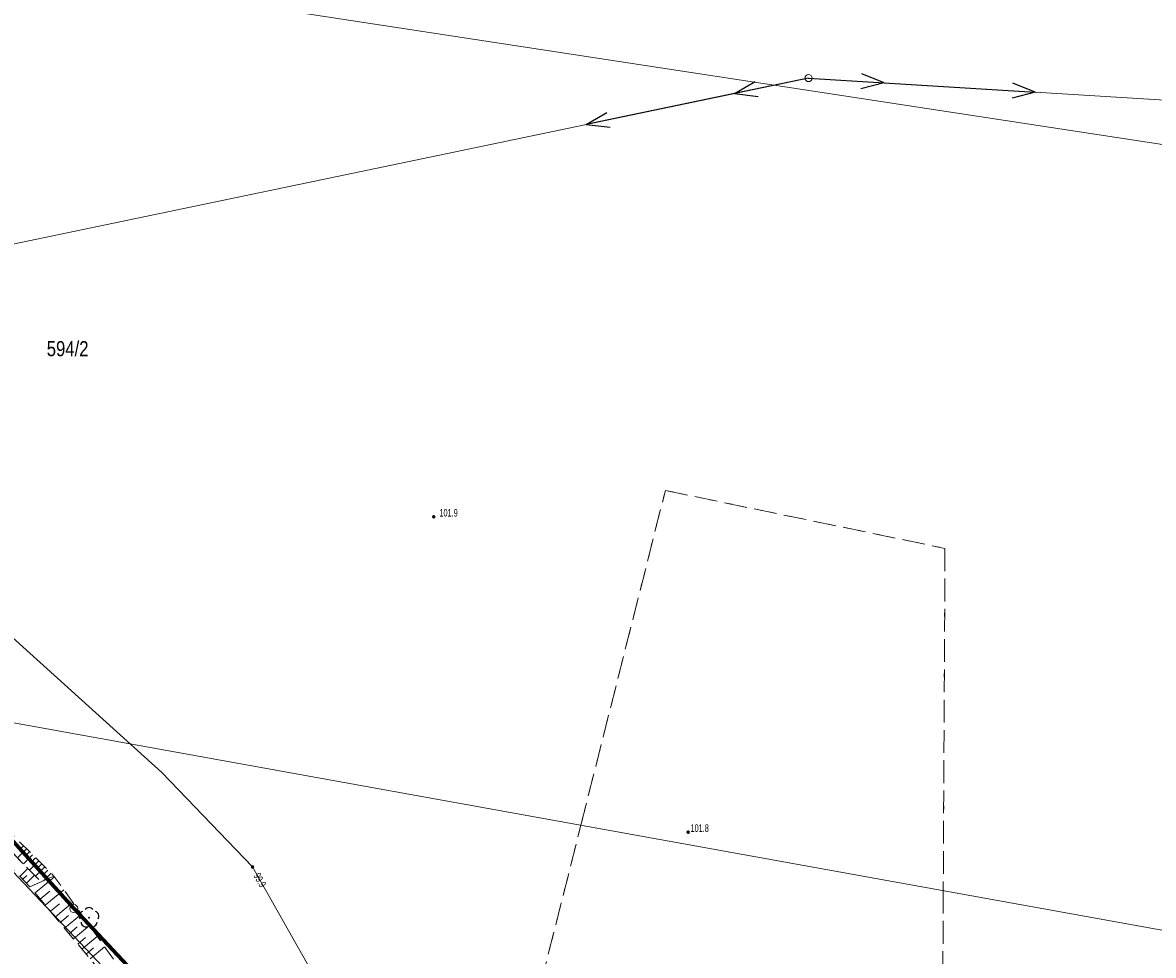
# Model space of a CAD drawing. Header units: inches. Extents: x 6497603 to 6502483, y 5925790 to 5934357.
# Tile 256 of 256: x 6500947 to 6501059, y 5927195 to 5927288. Entities that reach past the tile are written whole.
import ezdxf
from ezdxf.enums import TextEntityAlignment as Align

# ---------------------------------------------------------------- set-up
doc = ezdxf.new("R2010")
doc.units = ezdxf.units.IN
doc.header["$MEASUREMENT"] = 0
for name, pattern in [('1.5_0.75', [2.25, 1.5, -0.75]), ('219-1000', [0, 0]), ('egkk-1000', [3, 2.25, -0.75]), ('egug-1000', [1.5, 0.75, -0.75]), ('suep_nn_1000', [0, 0])]:
    doc.linetypes.add(name, pattern=pattern)
for name, color, linetype in [('000 Inne (niezydentyfikowane)', 7, 'Continuous'), ('202-punkt graniczny', 7, 'Continuous'), ('211-numer działki ewidencyjnej', 7, 'Continuous'), ('217-kontur klasyfikacyjny', 7, 'Continuous'), ('218-kontur użytku gruntowego', 7, 'Continuous'), ('219-działka ewidencyjna', 7, 'Continuous'), ('drzewo liściaste', 7, 'Continuous'), ('pikieta naturalna', 7, 'Continuous'), ('pikieta naturalna-Atr2', 7, 'Continuous'), ('przewód elektroenergetyczny niskiego napięcia', 7, 'Continuous'), ('przewód telekomunikacyjny podziemny', 7, 'Continuous'), ('rzędna', 7, 'Continuous'), ('rzędna-Atr2', 7, 'Continuous'), ('skarpa nieumocniona', 7, 'Continuous'), ('słup przewodów napowietrznych', 7, 'Continuous')]:
    doc.layers.add(name, color=color, linetype=linetype)
doc.styles.get("Standard").update_dxf_attribs({"font": 'arial.ttf'})

# ---------------------------------------------------------------- blocks, each defined once
blk = doc.blocks.new('202')
at = {"color": 0, "linetype": 'Continuous', "lineweight": 0}
blk.add_circle((0, 0), 0.4, dxfattribs=at)
blk = doc.blocks.new('OP021')
at = {"linetype": 'Continuous', "lineweight": 13}
h = blk.add_hatch(color=0, dxfattribs=at)
edge = h.paths.add_edge_path()
edge.add_arc((0, 0), 0.1, 0, 360)
at = {"color": 0, "linetype": 'Continuous', "lineweight": -3}
for centre, start, end in [((-0.476, 0.154), 110.388, 213.756), ((0, 0.5), 38.316, 141.684), ((0.476, 0.154), 326.244, 69.612), ((-0.294, -0.404), 182.272, 285.64), ((0.294, -0.404), 254.36, 357.728), ((0.294, -0.404), 254.36, 357.728)]:
    blk.add_arc(centre, 0.5, start, end, dxfattribs=at)
blk = doc.blocks.new('PW01')
at = {"linetype": 'Continuous', "lineweight": 13}
h = blk.add_hatch(color=0, dxfattribs=at)
edge = h.paths.add_edge_path()
edge.add_arc((0, 0), 0.18, 0, 360)
blk = doc.blocks.new('US15')
at = {"color": 0, "linetype": 'Continuous', "lineweight": 13}
blk.add_circle((0, 0), 0.35, dxfattribs=at)
blk = doc.blocks.new('SUEP1')
at = {"color": 0, "linetype": 'Continuous'}
for p, q in [((0, 0), (7.5, 0)), ((7.5, 0), (5.25, 0.75)), ((7.5, 0), (5.25, -0.75)), ((7.5, 0), (22.5, 0)), ((22.5, 0), (20.25, 0.75)), ((22.5, 0), (20.25, -0.75))]:
    blk.add_line(p, q, dxfattribs=at)

msp = doc.modelspace()

# ---------------------------------------------------------------- linework, layer by layer
at = {"color": 6, "lineweight": 70}
msp.add_lwpolyline([(6501011.55, 5927020.65), (6501000.814, 5927063.343), (6500992.07, 5927102.135), (6500986.55, 5927126.78), (6500984.39, 5927137), (6500974.602, 5927166.17), (6500973.88, 5927168.54), (6500965.55, 5927185.28), (6500952.04, 5927199.71), (6500933.25, 5927220.44)], dxfattribs=at)
at = {"layer": '000 Inne (niezydentyfikowane)', "color": 7, "linetype": 'Continuous', "lineweight": 18, "flags": 128}
for points in [[(6500947.06, 5927205.93), (6500946.62, 5927205.48)], [(6500947.36, 5927205.63), (6500946.47, 5927204.73)], [(6500947.96, 5927205.03), (6500947.06, 5927204.13)], [(6500947.66, 5927205.33), (6500947.21, 5927204.88)], [(6500946.69, 5927202.9), (6500947.49, 5927203.69)], [(6500948.57, 5927204.43), (6500947.66, 5927203.52)], [(6500948.26, 5927204.73), (6500947.81, 5927204.28)], [(6500949.17, 5927203.83), (6500948.26, 5927202.91)], [(6500948.87, 5927204.13), (6500948.41, 5927203.67)], [(6500946.98, 5927202.61), (6500947.38, 5927203)], [(6500947.35, 5927202.23), (6500948.15, 5927203.02)], [(6500948.2, 5927201.27), (6500950.12, 5927202.87)], [(6500949.48, 5927203.53), (6500949.02, 5927203.06)], [(6500949.79, 5927203.22), (6500949.04, 5927202.47)], [(6500950.05, 5927202.96), (6500950.02, 5927202.92)], [(6500949.22, 5927200.04), (6500951.06, 5927201.57)], [(6500948.72, 5927200.65), (6500949.66, 5927201.43)], [(6500950.2, 5927198.87), (6500951.94, 5927200.33)], [(6500949.72, 5927199.45), (6500950.61, 5927200.19)], [(6500950.67, 5927198.31), (6500951.52, 5927199.02)], [(6500951.13, 5927197.76), (6500952.79, 5927199.14)], [(6500951.57, 5927197.22), (6500952.39, 5927197.9)], [(6500952.01, 5927196.7), (6500953.6, 5927198.02)], [(6500952.44, 5927196.18), (6500953.21, 5927196.83)], [(6500952.85, 5927195.68), (6500954.36, 5927196.94)], [(6500953.66, 5927194.72), (6500955.1, 5927195.92)], [(6500953.26, 5927195.2), (6500954, 5927195.81)]]:
    msp.add_lwpolyline(points, dxfattribs=at)
at = {"layer": '217-kontur klasyfikacyjny', "color": 3, "linetype": 'egkk-1000', "lineweight": 18, "flags": 128}
for points in [[(6501002.29, 5927207.97), (6501010.66, 5927241.14)], [(6501010.66, 5927241.14), (6501038.37, 5927235.4)], [(6501038.37, 5927235.4), (6501038.2, 5927201.48)], [(6500933.25, 5927220.44), (6500952.04, 5927199.71)], [(6500984.39, 5927137), (6501002.29, 5927207.97)], [(6501038.2, 5927201.48), (6501038.02, 5927164.65)], [(6500952.04, 5927199.71), (6500965.55, 5927185.28)]]:
    msp.add_lwpolyline(points, dxfattribs=at)
at = {"layer": '218-kontur użytku gruntowego', "color": 3, "linetype": 'egug-1000', "lineweight": 18, "flags": 128}
for points in [[(6501002.29, 5927207.97), (6501010.66, 5927241.14)], [(6501010.66, 5927241.14), (6501038.37, 5927235.4)], [(6501038.37, 5927235.4), (6501038.2, 5927201.48)], [(6500933.25, 5927220.44), (6500952.04, 5927199.71)], [(6500984.39, 5927137), (6501002.29, 5927207.97)], [(6501038.2, 5927201.48), (6501038.02, 5927164.65)], [(6500952.04, 5927199.71), (6500965.55, 5927185.28)]]:
    msp.add_lwpolyline(points, dxfattribs=at)
at = {"layer": '219-działka ewidencyjna', "color": 3, "linetype": '219-1000', "lineweight": 18, "flags": 128}
for points in [[(6501139.68, 5927263.25), (6500833.95, 5927309.97)], [(6500963.8, 5927184.51), (6500929.22, 5927221.12)], [(6501117.86, 5927187.1), (6500933.25, 5927220.44)], [(6500952.04, 5927199.71), (6500933.25, 5927220.44)], [(6500965.55, 5927185.28), (6500952.04, 5927199.71)]]:
    msp.add_lwpolyline(points, dxfattribs=at)
at = {"layer": 'przewód elektroenergetyczny niskiego napięcia', "color": 1, "linetype": 'suep_nn_1000', "lineweight": 18, "flags": 128}
for points in [[(6501024.85, 5927282), (6500909.24, 5927257.88)], [(6501151.68, 5927274.18), (6501024.85, 5927282)]]:
    msp.add_lwpolyline(points, dxfattribs=at)
at = {"layer": 'przewód telekomunikacyjny podziemny', "color": 30, "linetype": 'Continuous', "lineweight": 18, "flags": 128}
msp.add_lwpolyline([(6500929.05, 5927241.84), (6500960.76, 5927213.18), (6500969.75, 5927203.83), (6500976.03, 5927192.74), (6500991.19, 5927156.86), (6501009.09, 5927107.92), (6501017.71, 5927063.32), (6501024.89, 5927018.63), (6501034.29, 5926961.48), (6501039.84, 5926917.79), (6501045.09, 5926909.14), (6501045.07, 5926901.09), (6501050.9, 5926864.03), (6501044.69, 5926815.36), (6501035.71, 5926766.18)], dxfattribs=at)
at = {"layer": 'skarpa nieumocniona', "color": 7, "linetype": '1.5_0.75', "lineweight": 18, "flags": 128}
for points in [[(6500882.09, 5927265.69), (6500931.56, 5927221.32), (6500950.08, 5927202.93), (6500948.8, 5927202.36), (6500930.89, 5927220.58), (6500881.34, 5927264.89)], [(6500882.09, 5927265.69), (6500931.56, 5927221.32), (6500950.08, 5927202.93), (6500948.8, 5927202.36), (6500930.89, 5927220.58), (6500881.34, 5927264.89)], [(6500947.7, 5927201.87), (6500930.14, 5927219.78), (6500881, 5927264.52), (6500881.34, 5927264.89), (6500930.89, 5927220.58), (6500948.8, 5927202.36)], [(6500947.7, 5927201.87), (6500930.14, 5927219.78), (6500881, 5927264.52), (6500881.34, 5927264.89), (6500930.89, 5927220.58), (6500948.8, 5927202.36)], [(6500947.7, 5927201.87), (6500948.8, 5927202.36), (6500950.08, 5927202.93), (6500969.49, 5927175.8), (6500968.39, 5927175.31), (6500967.11, 5927174.73), (6500955.08, 5927193.01)], [(6500947.7, 5927201.87), (6500948.8, 5927202.36), (6500950.08, 5927202.93), (6500969.49, 5927175.8), (6500968.39, 5927175.31), (6500967.11, 5927174.73), (6500955.08, 5927193.01)]]:
    msp.add_lwpolyline(points, close=True, dxfattribs=at)

# ---------------------------------------------------------------- block references
at = {"layer": '202-punkt graniczny', "color": 7, "linetype": 'Continuous', "lineweight": 18}
msp.add_blockref('202', (6500952.04, 5927199.71), dxfattribs=at)
at = {"layer": 'drzewo liściaste', "color": 94, "linetype": 'Continuous', "lineweight": 18}
msp.add_blockref('OP021', (6500953.55, 5927198.8), dxfattribs=at)
at = {"layer": 'pikieta naturalna', "color": 7, "linetype": 'Continuous', "lineweight": 13}
for p in [(6500987.71, 5927238.53), (6501012.92, 5927207.28)]:
    msp.add_blockref('PW01', p, dxfattribs=at)
at = {"layer": 'przewód elektroenergetyczny niskiego napięcia', "color": 1, "linetype": 'Continuous', "lineweight": 18}
for rotation in [191.785, 356.472]:
    msp.add_blockref('SUEP1', (6501024.85, 5927282), dxfattribs=dict(at, rotation=rotation))
at = {"layer": 'rzędna', "color": 30, "linetype": 'Continuous', "lineweight": 18}
msp.add_blockref('PW01', (6500969.75, 5927203.83), dxfattribs=at)
at = {"layer": 'słup przewodów napowietrznych', "color": 7, "linetype": 'Continuous', "lineweight": 18}
msp.add_blockref('US15', (6501024.85, 5927282), dxfattribs=at)

# ---------------------------------------------------------------- texts
at = {"layer": '211-numer działki ewidencyjnej', "color": 3, "linetype": 'Continuous', "lineweight": 18, "width": 0.79}
msp.add_text('594/2', height=1.5, dxfattribs=at).set_placement((6500949.36, 5927254.44))
at = {"layer": 'pikieta naturalna-Atr2', "color": 7, "width": 0.667}
for s, p in [('101.9', (6500988.27, 5927238.55)), ('101.8', (6501013.15, 5927207.31))]:
    msp.add_text(s, height=0.75, dxfattribs=at).set_placement(p)
at = {"layer": 'rzędna-Atr2', "color": 30, "width": 0.667}
msp.add_text('99.9', height=0.75, rotation=299.522, dxfattribs=at).set_placement((6500970.14, 5927203.15), align=Align.MIDDLE_LEFT)

doc.saveas('drawing.dxf')
